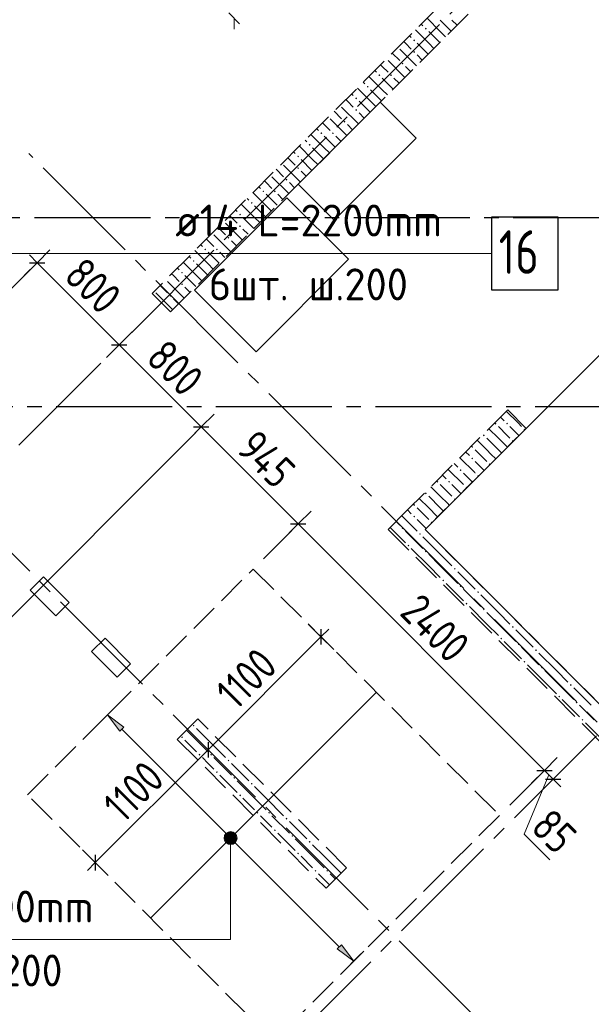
# Model space of a CAD drawing. Header units: millimetres. Extents: x 0 to 43617, y 0 to 59400.
# Tile 8 of 31: x 16522 to 20462, y 20414 to 27195. Entities that reach past the tile are written whole.
import ezdxf

# ---------------------------------------------------------------- set-up
doc = ezdxf.new("R2010")
doc.units = ezdxf.units.MM
doc.linetypes.add('______2', pattern=[270, 200, -70])
doc.linetypes.add('______5', pattern=[1100, 800, -100, 100, -100])
for name, color, linetype, lineweight in [('Standard', 7, 'Continuous', 25), ('ДОП Верх по У', 7, 'Continuous', 25), ('ЖБ Пилон', 180, 'Continuous', 25), ('Оси', 40, '______5', 18), ('Позиционная метка номер позиции', 7, 'Continuous', 13), ('Примечания', 7, 'Continuous', 25)]:
    doc.layers.add(name, color=color, linetype=linetype, lineweight=lineweight)
doc.layers.add('ЖБ Перекрытие верхний уровень', color=7, linetype='Continuous', lineweight=25, true_color=0xe0e0ff)
doc.layers.add('ЖБ Стена верхний уровень', color=7, linetype='Continuous', lineweight=25, true_color=0x006e00)
doc.styles.add('GOST 2.304-81', font='txt')
doc.styles.add('ISOCPEUR', font='txt')

msp = doc.modelspace()

# ---------------------------------------------------------------- hatches: boundary and pattern name
at = {"layer": 'ДОП Верх по У', "linetype": 'Continuous', "lineweight": 13, "transparency": 33554687}
msp.add_hatch(color=7, dxfattribs=at).paths.add_polyline_path([(17211.8, 22294.1), (17127, 22407.3), (17240.1, 22322.4)], flags=16)
for points in [[(17939.5, 21568.3), (17966, 21594.8), (17949, 21585.3)], [(17966, 21594.8), (17939.5, 21568.3), (17939.5, 21549.2)], [(17966, 21594.8), (17939.5, 21549.2), (17985.1, 21594.8)], [(17985.1, 21594.8), (17939.5, 21549.2), (17949, 21532.2)], [(17985.1, 21594.8), (17949, 21532.2), (18002, 21585.3)], [(18002, 21585.3), (17949, 21532.2), (17966, 21522.7)], [(18002, 21585.3), (17966, 21522.7), (18011.6, 21568.3)], [(18011.6, 21568.3), (17966, 21522.7), (17985.1, 21522.7)], [(18011.6, 21568.3), (17985.1, 21522.7), (18011.6, 21549.2)], [(18011.6, 21549.2), (17985.1, 21522.7), (18002, 21532.2)], [(18710.9, 20795.1), (18824, 20710.2), (18739.2, 20823.4)]]:
    msp.add_hatch(color=7, dxfattribs=at).paths.add_polyline_path(points)
at = {"layer": 'ЖБ Пилон', "linetype": 'Continuous', "lineweight": 18, "transparency": 33554687}
for points in [[(17714.5, 22333.1), (17721, 22339.6), (17727.5, 22333.1), (17721, 22326.6)], [(17634.5, 22253.1), (17640.9, 22259.6), (17647.4, 22253.1), (17640.9, 22246.6)], [(17914.5, 22213.1), (17915.4, 22214.1), (17921.9, 22207.6), (17921, 22206.6)], [(17754.4, 22133.1), (17760.9, 22139.6), (17767.4, 22133.1), (17760.9, 22126.6)], [(17834.5, 22133.1), (17840.9, 22139.6), (17847.4, 22133.1), (17840.9, 22126.6)], [(17954.4, 22093.1), (17960.9, 22099.6), (17967.4, 22093.1), (17960.9, 22086.6)], [(18074.5, 22053.1), (18075.4, 22054.1), (18081.9, 22047.6), (18081, 22046.6)], [(17874.5, 22013.1), (17881, 22019.6), (17887.5, 22013.1), (17881, 22006.6)], [(17994.5, 21973.1), (18001, 21979.6), (18007.5, 21973.1), (18001, 21966.6)], [(18114.5, 21933.1), (18121, 21939.6), (18127.5, 21933.1), (18121, 21926.6)], [(18034.5, 21853.1), (18040.9, 21859.6), (18047.4, 21853.1), (18040.9, 21846.6)], [(18314.5, 21813.1), (18315.4, 21814.1), (18321.9, 21807.6), (18321, 21806.6)], [(18154.4, 21733.1), (18160.9, 21739.6), (18167.4, 21733.1), (18160.9, 21726.6)], [(18234.5, 21733.1), (18240.9, 21739.6), (18247.4, 21733.1), (18240.9, 21726.6)], [(18354.4, 21693.1), (18360.9, 21699.6), (18367.4, 21693.1), (18360.9, 21686.6)], [(18474.5, 21653.1), (18475.4, 21654.1), (18481.9, 21647.6), (18481, 21646.6)], [(18274.5, 21613.1), (18281, 21619.6), (18287.5, 21613.1), (18281, 21606.6)], [(18394.5, 21573.1), (18401, 21579.6), (18407.5, 21573.1), (18401, 21566.6)], [(18514.5, 21533.1), (18521, 21539.6), (18527.4, 21533.1), (18521, 21526.6)], [(18434.5, 21453.1), (18440.9, 21459.6), (18447.4, 21453.1), (18440.9, 21446.6)], [(18714.5, 21413.1), (18715.4, 21414.1), (18721.9, 21407.6), (18721, 21406.6)], [(18554.4, 21333.1), (18560.9, 21339.6), (18567.4, 21333.1), (18560.9, 21326.6)], [(18634.5, 21333.1), (18640.9, 21339.6), (18647.4, 21333.1), (18640.9, 21326.6)]]:
    msp.add_hatch(color=7, dxfattribs=at).paths.add_polyline_path(points, flags=16)
at = {"layer": 'ЖБ Стена верхний уровень', "linetype": 'Continuous', "lineweight": 18, "transparency": 33554687}
for points in [[(19314.5, 27133.1), (19321, 27139.6), (19327.4, 27133.1), (19321, 27126.6)], [(19234.5, 27053.1), (19240.9, 27059.6), (19247.4, 27053.1), (19240.9, 27046.6)], [(19234.5, 26973.1), (19240.9, 26979.6), (19247.4, 26973.1), (19240.9, 26966.6)], [(19154.4, 26893.1), (19160.9, 26899.6), (19167.4, 26893.1), (19160.9, 26886.6)], [(18994.5, 26813.1), (19001, 26819.6), (19007.5, 26813.1), (19001, 26806.6)], [(19074.5, 26813.1), (19081, 26819.6), (19087.5, 26813.1), (19081, 26806.6)], [(18914.5, 26733.1), (18921, 26739.6), (18927.4, 26733.1), (18921, 26726.6)], [(18834.5, 26653.1), (18840.9, 26659.6), (18847.4, 26653.1), (18840.9, 26646.6)], [(18834.5, 26573.1), (18840.9, 26579.6), (18847.4, 26573.1), (18840.9, 26566.6)], [(18754.4, 26493.1), (18760.9, 26499.6), (18767.4, 26493.1), (18760.9, 26486.6)], [(18594.5, 26413.1), (18601, 26419.6), (18607.5, 26413.1), (18601, 26406.6)], [(18674.5, 26413.1), (18681, 26419.6), (18687.5, 26413.1), (18681, 26406.6)], [(18514.5, 26333.1), (18521, 26339.6), (18527.4, 26333.1), (18521, 26326.6)], [(18434.5, 26253.1), (18440.9, 26259.6), (18447.4, 26253.1), (18440.9, 26246.6)], [(18434.5, 26173.1), (18440.9, 26179.6), (18447.4, 26173.1), (18440.9, 26166.6)], [(18354.4, 26093.1), (18360.9, 26099.6), (18367.4, 26093.1), (18360.9, 26086.6)], [(18194.5, 26013.1), (18201, 26019.6), (18207.5, 26013.1), (18201, 26006.6)], [(18274.5, 26013.1), (18281, 26019.6), (18287.5, 26013.1), (18281, 26006.6)], [(18114.5, 25933.1), (18121, 25939.6), (18127.5, 25933.1), (18121, 25926.6)], [(18034.5, 25853.1), (18040.9, 25859.6), (18047.4, 25853.1), (18040.9, 25846.6)], [(18034.5, 25773.1), (18040.9, 25779.6), (18047.4, 25773.1), (18040.9, 25766.6)], [(17954.4, 25693.1), (17960.9, 25699.6), (17967.4, 25693.1), (17960.9, 25686.6)], [(17794.5, 25613.1), (17801, 25619.6), (17807.5, 25613.1), (17801, 25606.6)], [(17874.5, 25613.1), (17881, 25619.6), (17887.5, 25613.1), (17881, 25606.6)], [(17714.5, 25533.1), (17721, 25539.6), (17727.5, 25533.1), (17721, 25526.6)], [(17634.5, 25453.1), (17640.9, 25459.6), (17647.4, 25453.1), (17640.9, 25446.6)], [(17634.5, 25373.1), (17640.9, 25379.6), (17647.4, 25373.1), (17640.9, 25366.6)], [(17554.4, 25293.1), (17560.9, 25299.6), (17567.4, 25293.1), (17560.9, 25286.6)], [(19794.5, 24413.1), (19801, 24419.6), (19807.5, 24413.1), (19801, 24406.6)], [(19874.5, 24413.1), (19881, 24419.6), (19887.5, 24413.1), (19881, 24406.6)], [(19994.5, 24373.1), (20001, 24379.6), (20006.2, 24374.3), (19999.7, 24367.8)], [(19714.5, 24333.1), (19721, 24339.6), (19727.4, 24333.1), (19721, 24326.6)], [(19914.5, 24293.1), (19921, 24299.6), (19926.2, 24294.3), (19919.7, 24287.8)], [(19634.5, 24253.1), (19640.9, 24259.6), (19647.4, 24253.1), (19640.9, 24246.6)], [(19634.5, 24173.1), (19640.9, 24179.6), (19647.4, 24173.1), (19640.9, 24166.6)], [(19554.4, 24093.1), (19560.9, 24099.6), (19567.4, 24093.1), (19560.9, 24086.6)], [(19754.4, 24133.1), (19760.9, 24139.6), (19766.2, 24134.3), (19759.7, 24127.8)], [(19394.5, 24013.1), (19401, 24019.6), (19407.5, 24013.1), (19401, 24006.6)], [(19474.5, 24013.1), (19481, 24019.6), (19487.5, 24013.1), (19481, 24006.6)], [(19674.5, 24053.1), (19681, 24059.6), (19686.2, 24054.3), (19679.7, 24047.9)], [(19314.5, 23933.1), (19321, 23939.6), (19327.4, 23933.1), (19321, 23926.6)], [(19594.5, 23973.1), (19601, 23979.6), (19606.2, 23974.3), (19599.7, 23967.8)], [(19514.5, 23893.1), (19521, 23899.6), (19526.2, 23894.3), (19519.7, 23887.8)], [(19234.5, 23853.1), (19240.9, 23859.6), (19247.4, 23853.1), (19240.9, 23846.6)], [(19234.5, 23773.1), (19240.9, 23779.6), (19247.4, 23773.1), (19240.9, 23766.6)], [(19154.4, 23693.1), (19160.9, 23699.6), (19167.4, 23693.1), (19160.9, 23686.6)], [(19274.5, 23653.1), (19281, 23659.6), (19287.5, 23653.1), (19281, 23646.6)], [(19194.5, 23573.1), (19201, 23579.6), (19207.5, 23573.1), (19201, 23566.6)], [(19314.5, 23533.1), (19321, 23539.6), (19327.4, 23533.1), (19321, 23526.6)], [(19514.5, 23413.1), (19521, 23419.6), (19527.4, 23413.1), (19521, 23406.6)], [(19434.5, 23333.1), (19440.9, 23339.6), (19447.4, 23333.1), (19440.9, 23326.6)], [(19554.4, 23293.1), (19560.9, 23299.6), (19567.4, 23293.1), (19560.9, 23286.6)], [(19674.5, 23253.1), (19681, 23259.6), (19687.5, 23253.1), (19681, 23246.6)], [(19594.5, 23173.1), (19601, 23179.6), (19607.5, 23173.1), (19601, 23166.6)], [(19714.5, 23133.1), (19721, 23139.6), (19727.4, 23133.1), (19721, 23126.6)], [(19914.5, 23013.1), (19921, 23019.6), (19927.4, 23013.1), (19921, 23006.6)], [(19834.5, 22933.1), (19840.9, 22939.6), (19847.4, 22933.1), (19840.9, 22926.6)], [(19954.4, 22893.1), (19960.9, 22899.6), (19967.4, 22893.1), (19960.9, 22886.6)], [(20074.5, 22853.1), (20081, 22859.6), (20087.5, 22853.1), (20081, 22846.6)], [(19994.5, 22773.1), (20001, 22779.6), (20007.5, 22773.1), (20001, 22766.6)], [(20114.5, 22733.1), (20121, 22739.6), (20127.4, 22733.1), (20121, 22726.6)], [(20314.5, 22613.1), (20321, 22619.6), (20327.4, 22613.1), (20321, 22606.6)], [(20234.5, 22533.1), (20240.9, 22539.6), (20247.4, 22533.1), (20240.9, 22526.6)], [(20354.4, 22493.1), (20360.9, 22499.6), (20367.4, 22493.1), (20360.9, 22486.6)], [(20394.5, 22373.1), (20401, 22379.6), (20407.5, 22373.1), (20401, 22366.6)]]:
    msp.add_hatch(color=7, dxfattribs=at).paths.add_polyline_path(points, flags=16)
h = msp.add_hatch(color=7, dxfattribs=at)
h.paths.add_polyline_path([(19362.8, 23737.7), (19356.8, 23730.8), (19359.7, 23727.9), (19366.2, 23734.4)])
h.paths.add_polyline_path([(19354.4, 23733.1), (19360.9, 23739.6), (19362.8, 23737.7), (19356.8, 23730.8)], flags=16)
at = {"layer": 'Позиционная метка номер позиции', "linetype": 'Continuous', "lineweight": 13, "transparency": 33554687}
for points in [[(18014.2, 21581.3), (17936.8, 21581.3), (17930.5, 21558.8)], [(18014.2, 21581.3), (17930.5, 21558.8), (18020.5, 21558.8)], [(17998, 21597.5), (17953, 21597.5), (17936.8, 21581.3)], [(17998, 21597.5), (17936.8, 21581.3), (18014.2, 21581.3)], [(17953, 21597.5), (17998, 21597.5), (17975.5, 21603.8)], [(18020.5, 21558.8), (17930.5, 21558.8), (17936.8, 21536.3)], [(18020.5, 21558.8), (17936.8, 21536.3), (18014.2, 21536.3)], [(18014.2, 21536.3), (17936.8, 21536.3), (17953, 21520.1)], [(18014.2, 21536.3), (17953, 21520.1), (17998, 21520.1)], [(17998, 21520.1), (17953, 21520.1), (17975.5, 21513.8)]]:
    msp.add_hatch(color=7, dxfattribs=at).paths.add_polyline_path(points)

# ---------------------------------------------------------------- linework, layer by layer
at = {"layer": 'Standard', "color": 7, "linetype": 'Continuous', "lineweight": 25, "transparency": 33554687}
for p, q in [((17962.6, 27242.5), (18037.6, 27167.5)), ((22455.7, 26823.8), (19316.1, 23684.3)), ((19006.5, 26627.3), (18440.8, 26061.6)), ((19254, 26379.8), (19006.5, 26627.3)), ((18688.3, 25814.1), (19254, 26379.8)), ((18440.8, 26061.6), (18688.3, 25814.1)), ((18363.3, 25969.5), (17726.9, 25333.1)), ((18787.6, 25545.2), (18363.3, 25969.5)), ((16589.2, 25521.8), (16695.3, 25521.8)), ((18151.2, 24908.8), (18787.6, 25545.2)), ((17726.9, 25333.1), (18151.2, 24908.8)), ((17154.9, 24956.1), (17261, 24956.1)), ((17720.6, 24390.4), (17826.7, 24390.4)), ((18388.8, 23722.2), (18494.9, 23722.2)), ((19316.1, 23684.3), (20553.6, 22446.8)), ((16685.7, 23359), (16593.8, 23267.1)), ((16862.5, 23182.2), (16685.7, 23359)), ((16593.8, 23267.1), (16770.5, 23090.3)), ((16770.5, 23090.3), (16862.5, 23182.2)), ((18598.5, 22998.2), (18598.5, 22892.2)), ((17110, 22934.7), (17018, 22842.8)), ((17286.7, 22758), (17110, 22934.7)), ((17018, 22842.8), (17194.8, 22666)), ((17194.8, 22666), (17286.7, 22758)), ((17820.7, 22220.4), (17820.7, 22114.4)), ((20085.9, 22025.1), (20192, 22025.1)), ((20146, 21965), (20252.1, 21965)), ((17042.9, 21442.6), (17042.9, 21336.5))]:
    msp.add_line(p, q, dxfattribs=at)
at = {"layer": 'Standard', "color": 7, "linetype": 'Continuous', "lineweight": 13, "transparency": 33554687}
for p, q in [((18000.1, 27205), (18000.1, 27130)), ((16642.3, 25521.8), (16589.2, 25574.8)), ((17208, 24956.1), (17773.7, 24390.4)), ((17773.7, 24390.4), (18441.9, 23722.2)), ((18441.9, 23722.2), (20138.9, 22025.1)), ((18598.5, 22945.2), (18651.6, 22998.2)), ((18598.5, 22945.2), (17820.7, 22167.4)), ((17820.7, 22167.4), (17042.9, 21389.6)), ((20169, 21995.1), (19999.1, 21585.4)), ((20138.9, 22025.1), (20199, 21965)), ((20199, 21965), (20252.1, 21912)), ((19999.1, 21585.4), (20176, 21408.6)), ((17042.9, 21389.6), (16989.9, 21336.5))]:
    msp.add_line(p, q, dxfattribs=at)
at = {"layer": 'Standard', "color": 251, "linetype": 'Continuous', "lineweight": -3, "true_color": 0x656565, "transparency": 33554687}
for p, q in [((16642.3, 25521.8), (16730.7, 25610.1)), ((16642.3, 25521.8), (15236.1, 24115.6)), ((16642.3, 25521.8), (16553.9, 25433.4)), ((17208, 24956.1), (17296.4, 25044.5)), ((17208, 24956.1), (17119.6, 24867.7)), ((17773.7, 24390.4), (17862, 24478.8)), ((17773.7, 24390.4), (17685.3, 24302)), ((18441.9, 23722.2), (18530.3, 23810.6)), ((18441.9, 23722.2), (18353.5, 23633.8)), ((18598.5, 22945.2), (18510.2, 23033.6)), ((18598.5, 22945.2), (18686.9, 22856.8)), ((18598.5, 22945.2), (18598.5, 22945.2)), ((17820.7, 22167.4), (17732.3, 22255.8)), ((17820.7, 22167.4), (17909.1, 22079)), ((17820.7, 22167.4), (17820.7, 22167.4)), ((20138.9, 22025.1), (20227.3, 22113.5)), ((20199, 21965), (20287.4, 22053.4)), ((20138.9, 22025.1), (19899.5, 21785.7)), ((20138.9, 22025.1), (20050.5, 21936.7)), ((20199, 21965), (20110.6, 21876.6)), ((20199, 21965), (20199, 21965)), ((17042.9, 21389.6), (16954.5, 21478)), ((17042.9, 21389.6), (17131.3, 21301.2)), ((17042.9, 21389.6), (17042.9, 21389.6))]:
    msp.add_line(p, q, dxfattribs=at)
at = {"layer": 'Standard', "color": 7, "linetype": 'Continuous', "lineweight": 13, "transparency": 33554687}
msp.add_lwpolyline([(16642.3, 25521.8), (17037.4, 25126.6), (17037.4, 25126.6), (17208, 24956.1)], dxfattribs=at)
at = {"layer": 'Standard', "color": 251, "linetype": 'Continuous', "lineweight": -3, "true_color": 0x656565, "transparency": 33554687}
for points in [[(17208, 24956.1), (17182.8, 24930.9), (17182.8, 24930.9), (17161.4, 24909.5)], [(17773.7, 24390.4), (17701.8, 24318.5), (17701.8, 24318.5), (16367.5, 22984.2)], [(18441.9, 23722.2), (18314.8, 23595.1), (18314.8, 23595.1), (18202.4, 23482.7)]]:
    msp.add_lwpolyline(points, dxfattribs=at)
at = {"layer": 'ДОП Верх по У', "color": 7, "linetype": 'Continuous', "lineweight": 13, "transparency": 33554687}
for p, q in [((17574, 25585), (19682, 25585)), ((15186.7, 20859.8), (17272.7, 20859.8))]:
    msp.add_line(p, q, dxfattribs=at)
at = {"layer": 'ДОП Верх по У', "color": 7, "linetype": 'Continuous', "lineweight": 18, "transparency": 33554687}
msp.add_line((18976, 22559.3), (17428.9, 21012.1), dxfattribs=at)
at = {"layer": 'ДОП Верх по У', "color": 251, "linetype": 'Continuous', "lineweight": 13, "true_color": 0x494949, "transparency": 33554687}
for p, q in [((17127, 22407.3), (17197.7, 22478)), ((17127, 22407.3), (17056.3, 22336.6)), ((17127, 22407.3), (17240.1, 22322.4)), ((17211.8, 22294.1), (17127, 22407.3)), ((17127, 22407.3), (17127, 22407.3)), ((17240.1, 22322.4), (17211.8, 22294.1)), ((17226, 22308.3), (17954.3, 21580)), ((18002, 21585.3), (18002, 21585.3)), ((17949, 21532.2), (17949, 21532.2)), ((17996.7, 21537.5), (18725, 20809.2)), ((18739.2, 20823.4), (18710.9, 20795.1)), ((18824, 20710.2), (18739.2, 20823.4)), ((18710.9, 20795.1), (18824, 20710.2)), ((18824, 20710.2), (18894.8, 20780.9)), ((18824, 20710.2), (18753.3, 20639.5)), ((18824, 20710.2), (18824, 20710.2))]:
    msp.add_line(p, q, dxfattribs=at)
at = {"layer": 'ДОП Верх по У', "color": 7, "linetype": 'Continuous', "lineweight": 25, "transparency": 33554687}
msp.add_lwpolyline([(19774, 25335), (20234, 25335), (20234, 25835), (19774, 25835), (19774, 25335)], dxfattribs=at)
at = {"layer": 'ДОП Верх по У', "color": 251, "linetype": 'Continuous', "lineweight": 13, "true_color": 0x494949, "transparency": 33554687}
msp.add_circle((17975.5, 21558.8), 37.5, dxfattribs=at)
at = {"layer": 'ЖБ Перекрытие верхний уровень', "color": 7, "linetype": 'Continuous', "lineweight": 18, "transparency": 33554687}
for p, q in [((22455.7, 26823.8), (19316.1, 23684.2)), ((19006.5, 26627.3), (18440.8, 26061.6)), ((19254, 26379.8), (19006.5, 26627.3)), ((18688.3, 25814.1), (19254, 26379.8)), ((18440.8, 26061.6), (18688.3, 25814.1)), ((18363.3, 25969.4), (17726.9, 25333)), ((18787.6, 25545.2), (18363.3, 25969.4)), ((18151.2, 24908.8), (18787.6, 25545.2)), ((17726.9, 25333), (18151.2, 24908.8)), ((19316.1, 23684.2), (20553.6, 22446.8)), ((16685.7, 23359), (16593.8, 23267.1)), ((16862.5, 23182.2), (16685.7, 23359)), ((16593.8, 23267.1), (16770.6, 23090.3)), ((16770.6, 23090.3), (16862.5, 23182.2)), ((17110, 22934.7), (17018, 22842.8)), ((17286.7, 22757.9), (17110, 22934.7)), ((17018, 22842.8), (17194.8, 22666)), ((17194.8, 22666), (17286.7, 22757.9))]:
    msp.add_line(p, q, dxfattribs=at)
at = {"layer": 'ЖБ Пилон', "color": 253, "linetype": '______2', "lineweight": 13, "true_color": 0xa0a0a0, "transparency": 33554687}
for p, q in [((17749.9, 22379.6), (17608.5, 22238.2)), ((18775.2, 21354.3), (17749.9, 22379.6)), ((17608.5, 22238.2), (18633.8, 21212.9)), ((18633.8, 21212.9), (18775.2, 21354.3))]:
    msp.add_line(p, q, dxfattribs=at)
at = {"layer": 'ЖБ Пилон', "color": 9, "linetype": 'Continuous', "lineweight": 18, "true_color": 0xc7c7c7, "transparency": 33554687}
for p, q in [((17740.9, 22313.1), (17821, 22233.1)), ((17740.9, 22233.1), (17672.2, 22301.9)), ((17660.9, 22233.1), (17740.9, 22153.1)), ((17740.9, 22233.1), (17821, 22153.1)), ((17821, 22233.1), (17940.9, 22113.1)), ((17821, 22073.1), (17781, 22113.1)), ((17860.9, 22113.1), (17981, 21993.1)), ((17860.9, 22033.1), (17821, 22073.1)), ((17981, 22073.1), (18101, 21953.1)), ((17901, 21993.1), (18021, 21873.1)), ((18140.9, 21833.1), (18021, 21953.1)), ((18140.9, 21913.1), (18221, 21833.1)), ((18060.9, 21833.1), (18140.9, 21753.1)), ((18140.9, 21833.1), (18221, 21753.1)), ((18221, 21833.1), (18340.9, 21713.1)), ((18221, 21673.1), (18181, 21713.1)), ((18260.9, 21713.1), (18381, 21593.1)), ((18260.9, 21633.1), (18221, 21673.1)), ((18381, 21673.1), (18501, 21553.1)), ((18301, 21593.1), (18421, 21473.1)), ((18540.9, 21433.1), (18421, 21553.1)), ((18540.9, 21513.1), (18621, 21433.1)), ((18460.9, 21433.1), (18540.9, 21353.1)), ((18540.9, 21433.1), (18621, 21353.1)), ((18621, 21433.1), (18737.5, 21316.6)), ((18621, 21273.1), (18581, 21313.1)), ((18660.9, 21313.1), (18697.5, 21276.6)), ((18657.5, 21236.6), (18621, 21273.1))]:
    msp.add_line(p, q, dxfattribs=at)
at = {"layer": 'ЖБ Стена верхний уровень', "color": 251, "linetype": '______2', "lineweight": 13, "true_color": 0x656565, "transparency": 33554687}
for p, q in [((23615.3, 31490.7), (17435.2, 25310.6)), ((17562.5, 25183.3), (23742.6, 31363.4)), ((17435.2, 25310.6), (17562.5, 25183.3)), ((19885.4, 24508), (19188.9, 23811.5)), ((19885.4, 24508), (20012.6, 24380.7)), ((19316.1, 23684.2), (20012.6, 24380.7)), ((19188.9, 23811.5), (19061.6, 23684.2)), ((19061.6, 23684.2), (20426.3, 22319.5)), ((20553.6, 22446.8), (19316.1, 23684.2)), ((20426.3, 22319.5), (20553.6, 22192.2))]:
    msp.add_line(p, q, dxfattribs=at)
at = {"layer": 'ЖБ Стена верхний уровень', "color": 9, "linetype": 'Continuous', "lineweight": 18, "true_color": 0xc7c7c7, "transparency": 33554687}
for p, q in [((19421, 27113.1), (19329.4, 27204.7)), ((19289.4, 27164.7), (19301, 27153.1)), ((19421, 27193.1), (19496.6, 27117.4)), ((19501, 27193.1), (19536.6, 27157.4)), ((19209.4, 27084.7), (19221, 27073.1)), ((19340.9, 27033.1), (19249.4, 27124.7)), ((19340.9, 27113.1), (19416.6, 27037.4)), ((19421, 27113.1), (19456.6, 27077.4)), ((19140.9, 26993.1), (19256.6, 26877.4)), ((19181, 27033.1), (19169.4, 27044.7)), ((19221, 26993.1), (19181, 27033.1)), ((19260.9, 27033.1), (19336.6, 26957.4)), ((19340.9, 27033.1), (19376.6, 26997.4)), ((19089.4, 26964.7), (19140.9, 26913.1)), ((19260.9, 26953.1), (19296.6, 26917.4)), ((19021, 26873.1), (19009.4, 26884.7)), ((19060.9, 26833.1), (19021, 26873.1)), ((19060.9, 26913.1), (19176.6, 26797.4)), ((19181, 26873.1), (19216.6, 26837.4)), ((19021, 26713.1), (18929.4, 26804.7)), ((18969.4, 26844.7), (18981, 26833.1)), ((19021, 26793.1), (19096.6, 26717.4)), ((19101, 26793.1), (19136.6, 26757.4)), ((18940.9, 26633.1), (18849.4, 26724.7)), ((18889.4, 26764.7), (18901, 26753.1)), ((18809.4, 26684.7), (18821, 26673.1)), ((18940.9, 26713.1), (19016.6, 26637.4)), ((19021, 26713.1), (19056.6, 26677.4)), ((18740.9, 26593.1), (18856.6, 26477.4)), ((18781, 26633.1), (18769.4, 26644.7)), ((18821, 26593.1), (18781, 26633.1)), ((18860.9, 26633.1), (18936.6, 26557.4)), ((18940.9, 26633.1), (18976.6, 26597.4)), ((18689.4, 26564.7), (18740.9, 26513.1)), ((18860.9, 26553.1), (18896.6, 26517.4)), ((18621, 26473.1), (18609.4, 26484.7)), ((18660.9, 26433.1), (18621, 26473.1)), ((18660.9, 26513.1), (18776.6, 26397.4)), ((18781, 26473.1), (18816.6, 26437.4)), ((18621, 26313.1), (18529.4, 26404.7)), ((18569.4, 26444.7), (18581, 26433.1)), ((18621, 26393.1), (18696.6, 26317.4)), ((18701, 26393.1), (18736.6, 26357.4)), ((18540.9, 26233.1), (18449.4, 26324.7)), ((18489.4, 26364.7), (18501, 26353.1)), ((18540.9, 26313.1), (18616.6, 26237.4)), ((18621, 26313.1), (18656.6, 26277.4)), ((18381, 26233.1), (18369.4, 26244.7)), ((18409.4, 26284.7), (18421, 26273.1)), ((18340.9, 26193.1), (18456.6, 26077.4)), ((18421, 26193.1), (18381, 26233.1)), ((18460.9, 26233.1), (18536.6, 26157.4)), ((18540.9, 26233.1), (18576.6, 26197.4)), ((18260.9, 26113.1), (18376.6, 25997.4)), ((18289.4, 26164.7), (18340.9, 26113.1)), ((18460.9, 26153.1), (18496.6, 26117.4)), ((18169.4, 26044.7), (18181, 26033.1)), ((18221, 26073.1), (18209.4, 26084.7)), ((18260.9, 26033.1), (18221, 26073.1)), ((18381, 26073.1), (18416.6, 26037.4)), ((18221, 25913.1), (18129.4, 26004.7)), ((18221, 25993.1), (18296.6, 25917.4)), ((18301, 25993.1), (18336.6, 25957.4)), ((18140.9, 25833.1), (18049.4, 25924.7)), ((18089.4, 25964.7), (18101, 25953.1)), ((18140.9, 25913.1), (18216.6, 25837.4)), ((18221, 25913.1), (18256.6, 25877.4)), ((17981, 25833.1), (17969.4, 25844.7)), ((18009.4, 25884.7), (18021, 25873.1)), ((17940.9, 25793.1), (18056.6, 25677.4)), ((18021, 25793.1), (17981, 25833.1)), ((18060.9, 25833.1), (18136.6, 25757.4)), ((18140.9, 25833.1), (18176.6, 25797.4)), ((17860.9, 25713.1), (17976.6, 25597.4)), ((17889.4, 25764.7), (17940.9, 25713.1)), ((18060.9, 25753.1), (18096.6, 25717.4)), ((17769.4, 25644.7), (17781, 25633.1)), ((17821, 25673.1), (17809.4, 25684.7)), ((17860.9, 25633.1), (17821, 25673.1)), ((17981, 25673.1), (18016.6, 25637.4)), ((17821, 25513.1), (17729.4, 25604.7)), ((17821, 25593.1), (17896.6, 25517.4)), ((17901, 25593.1), (17936.6, 25557.4)), ((17740.9, 25433.1), (17649.4, 25524.7)), ((17689.4, 25564.7), (17701, 25553.1)), ((17740.9, 25513.1), (17816.7, 25437.4)), ((17821, 25513.1), (17856.6, 25477.4)), ((17581, 25433.1), (17569.4, 25444.7)), ((17621, 25393.1), (17581, 25433.1)), ((17609.4, 25484.7), (17621, 25473.1)), ((17660.9, 25433.1), (17736.6, 25357.4)), ((17740.9, 25433.1), (17776.6, 25397.4)), ((17489.4, 25364.7), (17540.9, 25313.1)), ((17540.9, 25393.1), (17656.6, 25277.4)), ((17460.9, 25313.1), (17576.6, 25197.4)), ((17660.9, 25353.1), (17696.6, 25317.4)), ((17581, 25273.1), (17616.6, 25237.4)), ((19860.9, 24433.1), (19835.7, 24458.4)), ((19821, 24313.1), (19755.7, 24378.4)), ((19740.9, 24233.1), (19675.7, 24298.4)), ((19621, 24193.1), (19595.7, 24218.4)), ((19821, 24233.1), (19843, 24211.1)), ((19475.7, 24098.4), (19581, 23993.1)), ((19515.7, 24138.4), (19540.9, 24113.1)), ((19460.9, 24033.1), (19435.7, 24058.4)), ((19421, 23913.1), (19355.7, 23978.4)), ((19421, 23993.1), (19501, 23913.1)), ((19340.9, 23833.1), (19275.7, 23898.4)), ((19340.9, 23913.1), (19421, 23833.1)), ((19221, 23793.1), (19195.7, 23818.4)), ((19260.9, 23833.1), (19340.9, 23753.1)), ((19115.7, 23738.4), (19140.9, 23713.1)), ((19155.7, 23778.4), (19260.9, 23673.1)), ((19075.7, 23698.4), (19181, 23593.1)), ((19181, 23673.1), (19301, 23553.1)), ((19421, 23513.1), (19301, 23633.1)), ((19340.9, 23433.1), (19221, 23553.1)), ((19340.9, 23513.1), (19421, 23433.1)), ((19421, 23513.1), (19501, 23433.1)), ((19340.9, 23433.1), (19421, 23353.1)), ((19421, 23433.1), (19540.9, 23313.1)), ((19540.9, 23393.1), (19660.9, 23273.1)), ((19460.9, 23313.1), (19581, 23193.1)), ((19581, 23273.1), (19701, 23153.1)), ((19821, 23113.1), (19701, 23233.1)), ((19740.9, 23033.1), (19621, 23153.1)), ((19740.9, 23113.1), (19821, 23033.1)), ((19821, 23113.1), (19901, 23033.1)), ((19740.9, 23033.1), (19821, 22953.1)), ((19821, 23033.1), (19940.9, 22913.1)), ((19940.9, 22993.1), (20060.9, 22873.1)), ((19860.9, 22913.1), (19981, 22793.1)), ((19981, 22873.1), (20101, 22753.1)), ((20221, 22713.1), (20101, 22833.1)), ((20140.9, 22633.1), (20021, 22753.1)), ((20140.9, 22713.1), (20221, 22633.1)), ((20221, 22713.1), (20301, 22633.1)), ((20140.9, 22633.1), (20221, 22553.1)), ((20221, 22633.1), (20340.9, 22513.1)), ((20340.9, 22593.1), (20460.9, 22473.1)), ((20260.9, 22513.1), (20381, 22393.1)), ((20381, 22473.1), (20480.4, 22373.7)), ((20440.4, 22333.7), (20421, 22353.1)), ((20540.9, 22233.1), (20440.4, 22333.7))]:
    msp.add_line(p, q, dxfattribs=at)
for points in [[(19875.7, 24498.4), (19956.5, 24417.6), (19956.5, 24417.6), (19981, 24393.1)], [(19821, 24393.1), (19881.9, 24332.2), (19881.9, 24332.2), (19901, 24313.1)], [(19901, 24393.1), (19919.2, 24374.9), (19919.2, 24374.9), (19963, 24331.1)], [(19740.9, 24313.1), (19807.3, 24246.8), (19807.3, 24246.8), (19821, 24233.1)], [(19821, 24313.1), (19844.6, 24289.5), (19844.6, 24289.5), (19883, 24251.1)], [(19660.9, 24233.1), (19732.7, 24161.3), (19732.7, 24161.3), (19740.9, 24153.1)], [(19740.9, 24233.1), (19770, 24204), (19770, 24204), (19803, 24171.1)], [(19555.7, 24178.4), (19658.2, 24075.9), (19658.2, 24075.9), (19660.9, 24073.1)], [(19660.9, 24153.1), (19695.5, 24118.6), (19695.5, 24118.6), (19723, 24091.1)], [(19581, 24073.1), (19620.9, 24033.2), (19620.9, 24033.2), (19643, 24011.1)], [(19501, 23993.1), (19546.3, 23947.8), (19546.3, 23947.8), (19563, 23931.1)], [(19421, 23913.1), (19471.7, 23862.4), (19471.7, 23862.4), (19483, 23851.1)], [(19340.9, 23833.1), (19397.1, 23777), (19397.1, 23777), (19403, 23771.1)], [(19421, 23833.1), (19434.4, 23819.7), (19434.4, 23819.7), (19443, 23811.1)], [(19260.9, 23753.1), (19322.5, 23691.6), (19322.5, 23691.6), (19323, 23691.1)]]:
    msp.add_lwpolyline(points, dxfattribs=at)
at = {"layer": 'Оси', "color": 8, "linetype": '______5', "lineweight": -3, "transparency": 33554687}
for p, q in [((9515.6, 17263.7), (28171.9, 35920)), ((12153.1, 13919.1), (31163, 32929)), ((23471.2, 19387.8), (16584.2, 26274.8)), ((29524, 25830), (3600, 25830)), ((34074, 24530), (3600, 24530)), ((34074, 24530), (3600, 24530)), ((22035.7, 17952.4), (15819.6, 24168.5))]:
    msp.add_line(p, q, dxfattribs=at)
at = {"layer": 'Позиционная метка номер позиции', "color": 7, "linetype": 'Continuous', "lineweight": 13, "transparency": 33554687}
for p, q in [((17975.5, 21603.8), (17975.5, 21603.8)), ((17930.5, 21558.8), (17930.5, 21558.8)), ((17975.5, 21513.8), (17975.5, 21513.8)), ((18020.5, 21558.8), (18020.5, 21558.8))]:
    msp.add_line(p, q, dxfattribs=at)
for points in [[(15082.9, 25930), (15428, 25585), (19774, 25585)], [(17975.5, 21558.8), (17975.5, 20859.8), (15072.7, 20859.8)]]:
    msp.add_lwpolyline(points, dxfattribs=at)
msp.add_circle((17975.5, 21558.8), 45, dxfattribs=at)
at = {"layer": 'Примечания', "color": 7, "linetype": '______2', "lineweight": 18, "transparency": 33554687}
for p, q in [((16576.1, 21856.4), (18131.7, 23412)), ((18131.7, 23412), (19828.8, 21715)), ((18273.1, 20159.3), (16576.1, 21856.4)), ((19828.8, 21715), (18273.1, 20159.3))]:
    msp.add_line(p, q, dxfattribs=at)

# ---------------------------------------------------------------- texts
at = {"layer": 'Standard', "color": 7, "linetype": 'Continuous', "lineweight": 25, "transparency": 33554687, "char_height": 220, "attachment_point": 7, "style": 'GOST 2.304-81'}
for s, insert, width, rotation in [('800', (16816.7, 25418), 531.977, 315), ('800', (17382.4, 24852.3), 531.968, 315), ('945', (18005, 24229.8), 516.392, 315), ('2400', (19132.3, 23102.5), 672.621, 315), ('1100', (18013.9, 22431.3), 578.855, 45), ('1100', (17236.1, 21653.5), 578.855, 45), ('85', (20034.5, 21620.8), 375.735, 315)]:
    msp.add_mtext(s, dxfattribs=dict(at, insert=insert, width=width, rotation=rotation))
at = {"layer": 'ДОП Верх по У', "color": 7, "linetype": 'Continuous', "lineweight": 13, "transparency": 33554687, "attachment_point": 7, "style": 'ISOCPEUR'}
for s, insert, char_height, width in [('\\W0.96;ø14 L=2200mm ', (17594, 25702.3), 220, 2172.618), ('\\W0.75;16', (19824, 25445), 300, 472.272), ('\\W0.97;6шт. ш.200 ', (17825, 25262.3), 220, 1712.318), ('\\W0.96;ø12 L=2200mm ', (15206.7, 20977.1), 220, 2150.523), ('\\W0.95;13шт. ш.200 ', (15371.7, 20537.1), 220, 1819.893)]:
    msp.add_mtext(s, dxfattribs=dict(at, insert=insert, char_height=char_height, width=width))

doc.saveas('drawing.dxf')
